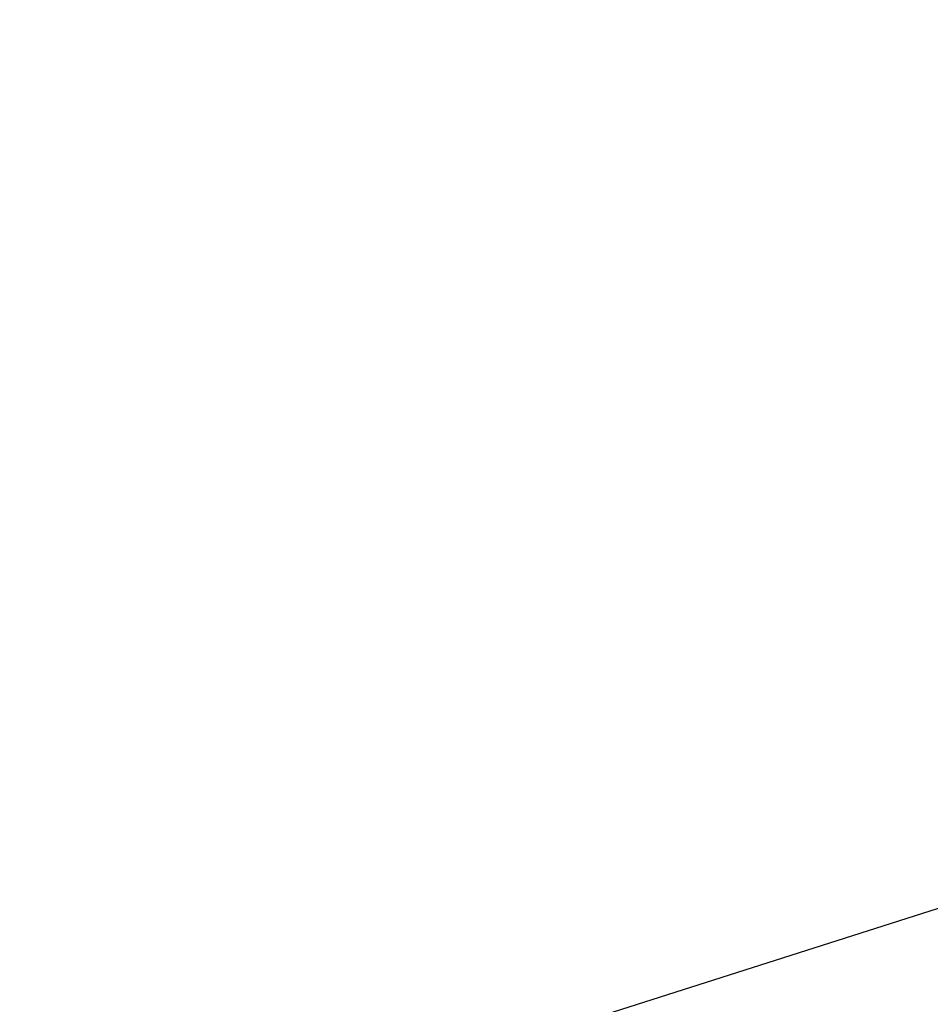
# Model space of a CAD drawing. Header units: millimetres. Extents: x -131 to 131, y -191 to 191.
# Tile 230 of 256: x -71.439 to -71.4054, y -110.2136 to -110.1773. Entities that reach past the tile are written whole.
import ezdxf

# ---------------------------------------------------------------- set-up
doc = ezdxf.new("R2010")
doc.units = ezdxf.units.MM
doc.layers.get('0').update_dxf_attribs({"color": 8, "linetype": 'CONTINUOUS'})

# ---------------------------------------------------------------- blocks, each defined once
blk = doc.blocks.new('sgBrepBlock__142797360')
at = {"color": 0}
blk.add_polyline3d([(-70, -110, -3), (-70.614441, -110.037897, -3), (-71.219569, -110.151015, -3), (-71.806208, -110.337639, -3), (-72.365468, -110.594939, -3), (-72.888869, -110.919015, -3), (-73.368478, -111.304955, -3), (-73.797025, -111.746908, -3), (-74.168012, -112.238175, -3), (-74.475816, -112.771308, -3), (-74.715772, -113.338226, -3), (-74.884242, -113.930335, -3), (-74.978671, -114.538658, -3), (-74.997629, -115.153975, -3)], dxfattribs=at)
blk = doc.blocks.new('sgBrepBlock__164557488')
at = {"color": 0}
for points in [[(-70, -110, -1), (-70.614441, -110.037897, -1), (-71.219569, -110.151015, -1), (-71.806208, -110.337639, -1), (-72.365468, -110.594939, -1), (-72.888869, -110.919015, -1), (-73.368478, -111.304955, -1)], [(-67.111131, -110.919015, -1), (-67.634532, -110.594939, -1), (-68.193792, -110.337639, -1), (-68.780431, -110.151015, -1), (-70, -110, -1), (-70, -110, -3), (-70.614441, -110.037897, -3), (-71.219569, -110.151015, -3), (-71.806208, -110.337639, -3), (-72.365468, -110.594939, -3), (-72.888869, -110.919015, -3), (-73.368478, -111.304955, -3)]]:
    blk.add_polyline3d(points, dxfattribs=at)
blk = doc.blocks.new('sgBrepBlock__164557744')
at = {"color": 0}
blk.add_polyline3d([(-70, -110, -1), (-70.614441, -110.037897, -1), (-71.219569, -110.151015, -1), (-71.806208, -110.337639, -1), (-72.365468, -110.594939, -1), (-72.888869, -110.919015, -1), (-73.368478, -111.304955, -1)], dxfattribs=at)
blk = doc.blocks.new('sgBrepBlock_Viva$20base_142796336')
at = {"color": 0}
for name in ['sgBrepBlock__142797360', 'sgBrepBlock__164557488', 'sgBrepBlock__164557744']:
    blk.add_blockref(name, (0, 0), dxfattribs=at)
blk = doc.blocks.new('sgBrepBlock__245073552')
at = {"color": 0, "invisible_edges": 15}
blk.add_3dface([(-72.674984, -102.5, -70.302415), (-71.407377, -113.928659, -73.911574), (-71.439329, -115, -73.8206)], dxfattribs=at)
blk = doc.blocks.new('sgBrepBlock_Clamp$20Doughty$20Slimline$20QT_245068688')
at = {"color": 0}
blk.add_blockref('sgBrepBlock__245073552', (0, 0), dxfattribs=at)

msp = doc.modelspace()

# ---------------------------------------------------------------- block references
at = {"color": 9}
msp.add_blockref('sgBrepBlock_Viva$20base_142796336', (0, 0), dxfattribs=at)
at = {"color": 7}
msp.add_blockref('sgBrepBlock_Clamp$20Doughty$20Slimline$20QT_245068688', (0, 0), dxfattribs=at)

doc.saveas('drawing.dxf')
